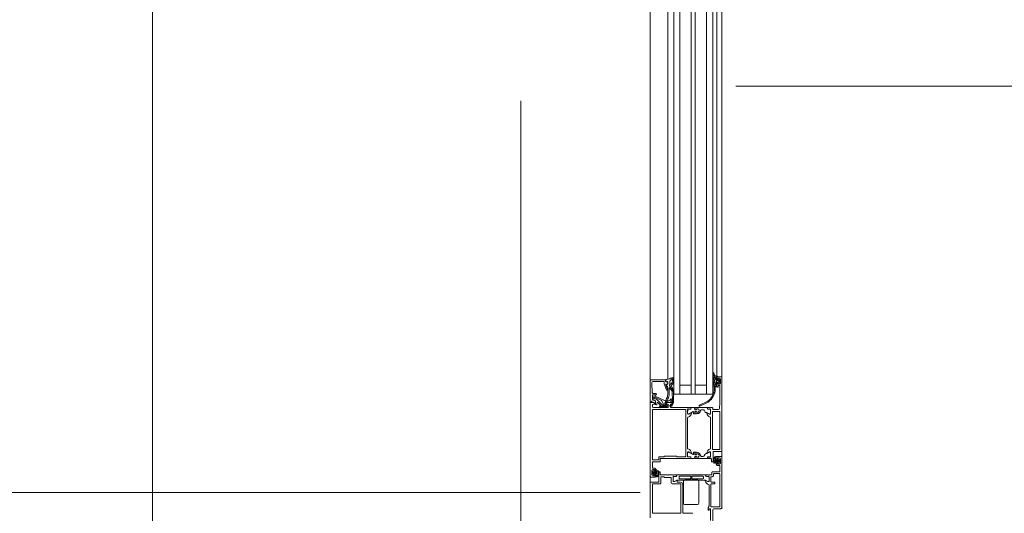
# Model space of a CAD drawing. Header units: centimetres. Extents: x -2424 to 1783, y 5 to 2907.
# Tile 20 of 99: x -626 to -529, y 1431 to 1479. Entities that reach past the tile are written whole.
import ezdxf

# ---------------------------------------------------------------- set-up
doc = ezdxf.new("R2010")
doc.units = ezdxf.units.CM
for name, pattern in [('Dash', [60, 30, -30]), ('Hidden', [71.4375, 47.625, -23.8125]), ('Oś', [222.25, 127, -31.75, 31.75, -31.75])]:
    doc.linetypes.add(name, pattern=pattern)
for name, color, linetype, lineweight in [('A-DETL', 90, 'Continuous', 9), ('A-DETL-GENF', 92, 'Continuous', 9), ('A-DOOR', 31, 'Continuous', 13), ('A-DOOR-HDLN', 31, 'Dash', 9), ('S-GRID', 1, 'Continuous', 13)]:
    doc.layers.add(name, color=color, linetype=linetype, lineweight=lineweight)

msp = doc.modelspace()

# ---------------------------------------------------------------- linework, layer by layer
at = {"layer": 'A-DETL', "color": 251, "linetype": 'Hidden', "lineweight": 9}
msp.add_line((-576.623, 1828.326), (-576.623, 1388.826), dxfattribs=at)
at = {"layer": 'A-DETL', "color": 251, "linetype": 'Dash', "lineweight": 9}
for points, knots in [([(-552.773, 2638.575), (-478.908, 2638.575), (-476.079, 2638.575), (-439.123, 2638.575), (-439.123, 2601.619), (-439.123, 2598.79), (-439.123, 2573.539), (-439.123, 1655.824), (-439.123, 1618.868), (-439.123, 1616.04), (-439.123, 1512.359), (-439.123, 1509.531), (-439.123, 1472.575), (-476.079, 1472.575), (-478.908, 1472.575), (-555.623, 1472.575)], [0, 0, 0, 0, 1.242892, 2.082132, 2.921372, 3.63261, 13.975949, 24.692511, 35.163852, 36.732804, 37.928533, 39.497485, 40.336725, 41.175965, 42.450024, 42.450024, 42.450024, 42.450024]), ([(-555.623, 1472.575), (-478.908, 1472.575), (-476.079, 1472.575), (-439.123, 1472.575), (-439.123, 1435.619), (-439.123, 1432.79), (-439.123, 1329.11), (-439.123, 1326.281), (-439.123, 1289.326), (-402.167, 1289.326), (-399.339, 1289.326), (54.377, 1289.326), (347.204, 1289.326), (391.666, 1289.326), (418.55, 1316.21), (413.877, 1393.928), (413.877, 1663.126)], [0, 0, 0, 0, 1.274059, 2.1133, 2.95254, 4.521491, 5.717221, 7.286172, 8.125412, 8.964652, 14.361634, 22.556861, 31.207392, 35.311818, 37.065318, 41.276562, 41.276562, 41.276562, 41.276562]), ([(-561.623, 223.326), (-512.939, 223.326), (-458.631, 223.326), (-439.123, 233.023), (-439.123, 251.363), (-439.123, 296.623), (-439.123, 1289.326), (-439.123, 1326.281), (-439.123, 1329.11), (-439.123, 1432.79), (-439.123, 1435.619), (-439.123, 1472.575), (-476.079, 1472.575), (-478.908, 1472.575), (-555.623, 1472.575)], [0, 0, 0, 0, 1.364584, 2.39731, 3.331097, 14.882957, 26.638407, 37.929815, 39.498766, 40.694496, 42.263448, 43.102688, 43.941928, 45.215987, 45.215987, 45.215987, 45.215987]), ([(-555.623, 1472.575), (-478.908, 1472.575), (-450.623, 1472.575), (-439.123, 1472.575), (-439.123, 1461.075), (-439.123, 1432.79), (-439.123, 1329.11), (-439.123, 1326.281), (-439.123, 1289.326), (-402.167, 1289.326), (-399.339, 1289.326), (54.377, 1289.326), (347.204, 1289.326), (391.666, 1289.326), (413.877, 1267.114), (413.877, 1211.148), (413.877, 1019.9)], [0, 0, 0, 0, 1.274059, 1.834911, 2.395763, 3.964714, 5.438832, 7.007784, 7.847024, 8.686264, 14.083246, 22.278473, 30.929004, 34.961158, 36.402966, 39.45005, 39.45005, 39.45005, 39.45005])]:
    msp.add_open_spline(points, degree=3, knots=knots, dxfattribs=at)
at = {"layer": 'A-DETL-GENF', "color": 251, "lineweight": 9}
for p, q in [((-563.973, 1430.326), (-563.973, 1527.826)), ((-556.973, 1526.926), (-556.973, 1431.226)), ((-562.269, 1506.826), (-562.269, 1451.326)), ((-561.673, 1506.826), (-561.673, 1451.326)), ((-561.073, 1506.826), (-561.073, 1451.326)), ((-559.973, 1506.826), (-559.973, 1451.326)), ((-559.573, 1506.826), (-559.573, 1451.326)), ((-558.473, 1506.826), (-558.473, 1451.326)), ((-557.873, 1506.826), (-557.873, 1451.326)), ((-557.473, 1506.826), (-557.473, 1451.326))]:
    msp.add_line(p, q, dxfattribs=at)
at = {"layer": 'A-DOOR', "color": 251, "lineweight": 9}
for p, q in [((-563.973, 1443.776), (-563.973, 1452.076)), ((-562.269, 1443.894), (-562.269, 1452.076)), ((-561.073, 1452.076), (-561.073, 1442.426)), ((-558.473, 1452.076), (-558.473, 1442.426)), ((-557.473, 1444.193), (-557.473, 1452.076)), ((-556.973, 1444.076), (-556.973, 1452.076)), ((-557.843, 1444.235), (-557.843, 1444.502)), ((-557.835, 1444.527), (-557.821, 1444.499)), ((-557.764, 1444.51), (-557.736, 1444.366)), ((-562.523, 1443.826), (-563.923, 1443.826)), ((-563.775, 1442.554), (-563.817, 1443.519)), ((-563.667, 1443.676), (-562.673, 1443.676)), ((-562.623, 1443.626), (-562.623, 1443.475)), ((-562.473, 1443.676), (-562.473, 1443.776)), ((-562.443, 1443.819), (-562.415, 1443.679)), ((-562.323, 1443.626), (-562.423, 1443.626)), ((-562.382, 1443.655), (-562.292, 1443.667)), ((-562.273, 1443.476), (-562.273, 1443.576)), ((-562.258, 1443.637), (-562.258, 1443.432)), ((-562.066, 1443.487), (-562.066, 1443.705)), ((-557.753, 1443.834), (-557.814, 1443.857)), ((-557.814, 1443.734), (-557.753, 1443.757)), ((-557.753, 1443.634), (-557.814, 1443.657)), ((-557.814, 1443.534), (-557.753, 1443.557)), ((-557.803, 1443.936), (-557.763, 1443.936)), ((-557.703, 1444.142), (-557.615, 1444.04)), ((-557.673, 1443.81), (-557.673, 1443.586)), ((-557.628, 1443.865), (-557.648, 1443.853)), ((-557.648, 1443.543), (-557.628, 1443.531)), ((-557.603, 1444.008), (-557.603, 1443.908)), ((-557.603, 1443.488), (-557.603, 1443.366)), ((-557.557, 1444.205), (-557.45, 1444.195)), ((-557.513, 1443.726), (-557.513, 1443.666)), ((-557.493, 1443.856), (-557.363, 1443.856)), ((-557.363, 1443.536), (-557.493, 1443.536)), ((-557.473, 1443.946), (-557.473, 1444.076)), ((-557.333, 1443.776), (-557.463, 1443.776)), ((-557.463, 1443.616), (-557.333, 1443.616)), ((-557.423, 1444.126), (-557.023, 1444.126)), ((-557.333, 1443.886), (-557.333, 1443.896)), ((-557.333, 1443.496), (-557.333, 1443.506)), ((-557.283, 1443.666), (-557.283, 1443.726)), ((-557.282, 1443.917), (-557.178, 1443.813)), ((-557.178, 1443.578), (-557.282, 1443.474)), ((-557.163, 1443.777), (-557.163, 1443.614)), ((-557.123, 1443.496), (-557.123, 1443.896)), ((-556.973, 1444.076), (-556.973, 1436.876)), ((-562.62, 1443.458), (-562.402, 1442.859)), ((-562.276, 1442.893), (-562.446, 1443.359)), ((-562.399, 1443.426), (-562.323, 1443.426)), ((-562.278, 1443.403), (-562.394, 1443.361)), ((-562.355, 1442.826), (-562.323, 1442.826)), ((-562.273, 1443.064), (-562.273, 1442.415)), ((-562.133, 1442.448), (-562.133, 1443.021)), ((-561.826, 1442.679), (-561.807, 1441.731)), ((-557.753, 1443.434), (-557.814, 1443.457)), ((-557.814, 1443.334), (-557.753, 1443.357)), ((-557.614, 1443.336), (-557.723, 1443.196)), ((-557.623, 1443.146), (-557.623, 1442.95)), ((-557.523, 1443.196), (-557.573, 1443.196)), ((-557.493, 1443.436), (-557.493, 1443.226)), ((-557.473, 1443.166), (-557.473, 1443.446)), ((-557.403, 1443.116), (-557.423, 1443.116)), ((-557.353, 1443.216), (-557.353, 1443.166)), ((-557.223, 1443.266), (-557.303, 1443.266)), ((-563.836, 1441.736), (-563.575, 1441.806)), ((-563.773, 1441.973), (-563.773, 1442.326)), ((-563.68, 1442.056), (-563.751, 1442.289)), ((-563.442, 1442.506), (-563.725, 1442.506)), ((-563.516, 1441.977), (-563.71, 1441.925)), ((-563.624, 1442.148), (-563.602, 1442.076)), ((-562.881, 1441.807), (-563.596, 1442.172)), ((-562.808, 1441.374), (-563.372, 1441.938)), ((-563.32, 1441.451), (-563.31, 1441.577)), ((-563.225, 1441.608), (-562.927, 1441.309)), ((-562.687, 1441.414), (-562.798, 1441.72)), ((-562.253, 1441.649), (-562.441, 1441.649)), ((-562.423, 1441.606), (-561.853, 1441.606)), ((-559.162, 1441.354), (-558.364, 1441.746)), ((-558.321, 1441.656), (-559.119, 1441.264)), ((-563.773, 1441.356), (-563.773, 1441.226)), ((-563.753, 1436.056), (-563.753, 1440.896)), ((-563.703, 1440.946), (-560.553, 1440.946)), ((-563.673, 1441.126), (-563.073, 1441.126)), ((-563.053, 1441.278), (-563.01, 1441.321)), ((-562.982, 1441.293), (-563.026, 1441.248)), ((-562.393, 1441.159), (-563.004, 1441.159)), ((-563, 1441.199), (-562.642, 1441.199)), ((-562.973, 1441.126), (-562.273, 1441.126)), ((-562.931, 1441.278), (-562.969, 1441.243)), ((-562.962, 1441.226), (-562.633, 1441.226)), ((-562.45, 1441.316), (-562.667, 1441.316)), ((-562.448, 1441.349), (-562.593, 1441.349)), ((-562.563, 1441.239), (-562.448, 1441.239)), ((-562.562, 1441.266), (-562.45, 1441.266)), ((-562.173, 1441.226), (-562.173, 1441.356)), ((-562.003, 1441.406), (-562.003, 1441.176)), ((-561.853, 1441.456), (-561.953, 1441.456)), ((-561.953, 1441.126), (-560.323, 1441.126)), ((-561.803, 1441.556), (-561.803, 1441.506)), ((-560.503, 1440.896), (-560.503, 1436.356)), ((-560.322, 1440.915), (-560.322, 1440.567)), ((-560.296, 1441.106), (-560.251, 1441.106)), ((-560.032, 1440.965), (-560.272, 1440.965)), ((-560.223, 1441.126), (-560.035, 1441.126)), ((-560.169, 1440.497), (-559.778, 1440.722)), ((-560.005, 1441.096), (-560.005, 1440.998)), ((-560.002, 1441.076), (-560.002, 1440.995)), ((-559.664, 1441.126), (-559.952, 1441.126)), ((-559.748, 1440.704), (-559.748, 1440.516)), ((-559.628, 1440.926), (-559.644, 1441.106)), ((-559.618, 1440.516), (-559.618, 1440.726)), ((-559.468, 1440.906), (-559.608, 1440.906)), ((-559.598, 1440.746), (-559.468, 1440.746)), ((-559.579, 1440.943), (-559.579, 1441.106)), ((-559.579, 1440.516), (-559.579, 1440.709)), ((-559.482, 1440.916), (-559.561, 1440.923)), ((-559.561, 1440.729), (-559.482, 1440.735)), ((-559.559, 1441.126), (-558.444, 1441.126)), ((-559.449, 1440.984), (-559.449, 1440.946)), ((-559.449, 1440.706), (-559.449, 1440.667)), ((-559.448, 1440.961), (-559.448, 1440.926)), ((-559.448, 1440.726), (-559.448, 1440.69)), ((-558.793, 1440.906), (-558.984, 1440.906)), ((-558.707, 1440.856), (-558.609, 1440.686)), ((-558.481, 1440.636), (-558.522, 1440.636)), ((-558.227, 1440.497), (-558.456, 1440.629)), ((-558.394, 1441.076), (-558.394, 1440.995)), ((-558.391, 1440.998), (-558.391, 1441.096)), ((-558.364, 1440.965), (-558.124, 1440.965)), ((-558.361, 1441.126), (-558.173, 1441.126)), ((-558.123, 1440.968), (-558.361, 1440.968)), ((-558.146, 1441.106), (-558.101, 1441.106)), ((-558.074, 1440.915), (-558.074, 1440.567)), ((-558.073, 1441.126), (-557.923, 1441.126)), ((-558.073, 1440.526), (-558.073, 1440.918)), ((-557.893, 1440.696), (-557.893, 1437.056)), ((-557.873, 1441.076), (-557.873, 1440.976)), ((-557.223, 1440.746), (-557.843, 1440.746)), ((-557.823, 1440.926), (-557.316, 1440.926)), ((-557.173, 1437.056), (-557.173, 1440.696)), ((-560.323, 1440.126), (-560.323, 1437.126)), ((-559.728, 1440.496), (-559.638, 1440.496)), ((-559.469, 1440.496), (-559.559, 1440.496)), ((-558.073, 1437.126), (-558.073, 1440.126)), ((-560.169, 1436.754), (-559.778, 1436.53)), ((-559.728, 1436.756), (-559.638, 1436.756)), ((-559.469, 1436.756), (-559.559, 1436.756)), ((-558.227, 1436.754), (-558.456, 1436.622)), ((-557.843, 1437.006), (-557.223, 1437.006)), ((-557.823, 1436.776), (-557.823, 1435.876)), ((-557.023, 1436.826), (-557.773, 1436.826)), ((-563.043, 1435.826), (-563.723, 1435.826)), ((-563.203, 1436.006), (-563.703, 1436.006)), ((-563.153, 1436.206), (-563.153, 1436.056)), ((-561.773, 1436.126), (-562.223, 1436.126)), ((-560.323, 1436.126), (-561.673, 1436.126)), ((-560.322, 1436.337), (-560.322, 1436.684)), ((-560.251, 1436.146), (-560.296, 1436.146)), ((-560.032, 1436.287), (-560.272, 1436.287)), ((-560.035, 1436.126), (-560.223, 1436.126)), ((-560.005, 1436.254), (-560.005, 1436.156)), ((-560.002, 1436.176), (-560.002, 1436.257)), ((-559.664, 1436.126), (-559.952, 1436.126)), ((-559.748, 1436.547), (-559.748, 1436.736)), ((-559.628, 1436.326), (-559.644, 1436.146)), ((-559.618, 1436.736), (-559.618, 1436.526)), ((-559.468, 1436.346), (-559.608, 1436.346)), ((-559.598, 1436.506), (-559.468, 1436.506)), ((-559.579, 1436.736), (-559.579, 1436.543)), ((-559.579, 1436.309), (-559.579, 1436.146)), ((-559.561, 1436.523), (-559.482, 1436.516)), ((-559.482, 1436.335), (-559.561, 1436.329)), ((-559.559, 1436.126), (-558.444, 1436.126)), ((-559.449, 1436.546), (-559.449, 1436.584)), ((-559.449, 1436.267), (-559.449, 1436.306)), ((-559.448, 1436.526), (-559.448, 1436.561)), ((-559.448, 1436.29), (-559.448, 1436.326)), ((-558.793, 1436.346), (-558.984, 1436.346)), ((-558.707, 1436.396), (-558.609, 1436.566)), ((-558.481, 1436.616), (-558.522, 1436.616)), ((-558.394, 1436.176), (-558.394, 1436.257)), ((-558.391, 1436.156), (-558.391, 1436.254)), ((-558.364, 1436.287), (-558.124, 1436.287)), ((-558.361, 1436.284), (-558.123, 1436.284)), ((-558.173, 1436.126), (-558.361, 1436.126)), ((-558.101, 1436.146), (-558.146, 1436.146)), ((-558.074, 1436.337), (-558.074, 1436.684)), ((-558.073, 1436.334), (-558.073, 1436.726)), ((-558.053, 1436.126), (-558.073, 1436.126)), ((-558.003, 1435.876), (-558.003, 1436.076)), ((-557.873, 1435.826), (-557.953, 1435.826)), ((-557.475, 1436.085), (-557.475, 1436.299)), ((-557.473, 1436.146), (-557.473, 1436.276)), ((-557.358, 1436.065), (-557.455, 1436.065)), ((-557.423, 1436.326), (-557.023, 1436.326)), ((-557.395, 1435.955), (-557.395, 1435.835)), ((-557.295, 1435.985), (-557.365, 1435.985)), ((-557.365, 1435.805), (-557.295, 1435.805)), ((-557.235, 1436.06), (-557.308, 1436.106)), ((-557.225, 1435.747), (-557.225, 1436.043)), ((-557.123, 1435.696), (-557.123, 1436.096)), ((-556.973, 1436.276), (-556.973, 1431.376)), ((-563.823, 1434.956), (-563.823, 1434.556)), ((-563.773, 1435.776), (-563.773, 1435.236)), ((-563.723, 1435.186), (-563.523, 1435.186)), ((-563.721, 1434.904), (-563.721, 1434.609)), ((-563.636, 1434.962), (-563.71, 1434.922)), ((-563.581, 1434.846), (-563.651, 1434.846)), ((-563.492, 1434.927), (-563.587, 1434.927)), ((-563.473, 1435.136), (-563.473, 1435.006)), ((-563.472, 1435.105), (-563.472, 1434.947)), ((-563.374, 1435.03), (-563.374, 1435.031)), ((-563.251, 1434.931), (-563.24, 1434.906)), ((-563.043, 1434.826), (-563.073, 1434.826)), ((-557.903, 1434.826), (-557.223, 1434.826)), ((-557.695, 1435.72), (-557.707, 1435.746)), ((-557.572, 1435.622), (-557.572, 1435.621)), ((-557.475, 1435.547), (-557.475, 1435.704)), ((-557.473, 1435.516), (-557.473, 1435.646)), ((-557.455, 1435.724), (-557.359, 1435.724)), ((-557.223, 1435.466), (-557.423, 1435.466)), ((-557.31, 1435.69), (-557.236, 1435.729)), ((-557.173, 1434.876), (-557.173, 1435.416)), ((-563.523, 1434.326), (-563.923, 1434.326)), ((-563.712, 1434.591), (-563.639, 1434.545)), ((-563.651, 1434.666), (-563.581, 1434.666)), ((-563.589, 1434.587), (-563.492, 1434.587)), ((-563.551, 1434.696), (-563.551, 1434.816)), ((-563.473, 1434.506), (-563.473, 1434.376)), ((-563.472, 1434.567), (-563.472, 1434.352)), ((-563.123, 1434.776), (-563.123, 1433.876)), ((-562.953, 1434.309), (-562.953, 1433.749)), ((-561.773, 1434.526), (-562.223, 1434.526)), ((-561.923, 1433.749), (-561.923, 1434.229)), ((-561.701, 1434.506), (-561.746, 1434.506)), ((-561.722, 1433.967), (-561.722, 1434.315)), ((-561.435, 1434.526), (-561.673, 1434.526)), ((-561.672, 1434.365), (-561.432, 1434.365)), ((-561.343, 1434.027), (-561.572, 1433.896)), ((-561.405, 1434.398), (-561.405, 1434.496)), ((-561.402, 1434.395), (-561.402, 1434.476)), ((-561.352, 1434.526), (-558.594, 1434.526)), ((-561.343, 1433.866), (-561.343, 1434.002)), ((-558.629, 1434.035), (-561.318, 1434.035)), ((-561.165, 1434.215), (-561.165, 1434.345)), ((-561.115, 1434.395), (-560.07, 1434.395)), ((-560.07, 1434.165), (-561.115, 1434.165)), ((-560.723, 1431.786), (-560.723, 1433.886)), ((-560.573, 1434.036), (-559.373, 1434.036)), ((-560.02, 1434.345), (-560.02, 1434.215)), ((-559.918, 1434.345), (-559.918, 1434.215)), ((-558.823, 1434.395), (-559.868, 1434.395)), ((-559.868, 1434.165), (-558.823, 1434.165)), ((-559.223, 1433.886), (-559.223, 1431.786)), ((-558.773, 1434.215), (-558.773, 1434.345)), ((-558.377, 1433.897), (-558.604, 1434.028)), ((-558.544, 1434.475), (-558.544, 1434.395)), ((-558.541, 1434.398), (-558.541, 1434.496)), ((-558.514, 1434.365), (-558.274, 1434.365)), ((-558.511, 1434.526), (-558.323, 1434.526)), ((-558.296, 1434.506), (-558.251, 1434.506)), ((-558.224, 1434.315), (-558.224, 1433.967)), ((-558.223, 1434.526), (-558.003, 1434.526)), ((-558.053, 1434.306), (-558.053, 1433.876)), ((-557.933, 1434.356), (-558.003, 1434.356)), ((-557.953, 1434.576), (-557.953, 1434.776)), ((-557.783, 1434.606), (-557.783, 1434.506)), ((-557.223, 1434.656), (-557.733, 1434.656)), ((-557.173, 1431.446), (-557.173, 1434.606)), ((-563.973, 1433.776), (-563.973, 1430.576)), ((-563.173, 1433.826), (-563.923, 1433.826)), ((-563.773, 1433.599), (-563.773, 1430.849)), ((-563.053, 1433.649), (-563.723, 1433.649)), ((-561.023, 1433.649), (-561.823, 1433.649)), ((-561.043, 1433.816), (-561.293, 1433.816)), ((-560.973, 1430.849), (-560.973, 1433.599)), ((-560.793, 1430.848), (-560.793, 1433.566)), ((-558.223, 1431.537), (-558.223, 1433.526)), ((-558.053, 1433.606), (-558.053, 1431.446)), ((-558.003, 1433.826), (-557.703, 1433.826)), ((-557.703, 1433.656), (-558.003, 1433.656)), ((-557.653, 1433.776), (-557.653, 1433.706)), ((-656.067, 1432.826), (-564.973, 1432.826)), ((-559.373, 1431.636), (-560.573, 1431.636)), ((-558.323, 1431.126), (-558.323, 1431.314)), ((-558.318, 1431.336), (-558.229, 1431.515)), ((-558.203, 1431.191), (-558.223, 1431.126)), ((-558.123, 1431.226), (-558.156, 1431.226)), ((-558.073, 1430.076), (-558.073, 1431.176)), ((-558.003, 1431.396), (-557.223, 1431.396)), ((-557.873, 1431.126), (-557.873, 1429.176)), ((-557.123, 1431.226), (-557.773, 1431.226)), ((-563.723, 1430.799), (-561.023, 1430.799)), ((-559.89, 1430.799), (-560.753, 1430.799))]:
    msp.add_line(p, q, dxfattribs=at)
at = {"layer": 'A-DOOR', "color": 251, "lineweight": 9, "flags": 128}
for points in [[(-561.673, 1452.076), (-561.673, 1442.426), (-557.873, 1442.426), (-557.873, 1452.076)], [(-561.073, 1443.326), (-559.973, 1443.326), (-559.973, 1442.426), (-559.973, 1452.076)], [(-558.473, 1443.326), (-559.573, 1443.326), (-559.573, 1442.426), (-559.573, 1452.076)], [(-563.973, 1443.776), (-563.973, 1441.676), (-563.873, 1441.676), (-563.873, 1441.687)], [(-557.413, 1444.156), (-557.493, 1444.156), (-557.493, 1443.956)], [(-557.223, 1443.996), (-557.373, 1443.996), (-557.373, 1443.896), (-557.423, 1443.896)], [(-557.423, 1443.496), (-557.373, 1443.496), (-557.373, 1443.396), (-557.223, 1443.396)], [(-561.695, 1441.724), (-561.695, 1442.77), (-561.694, 1442.704)], [(-557.723, 1442.96), (-557.723, 1443.196), (-557.823, 1443.261)], [(-557.217, 1441.019), (-557.173, 1441.626), (-557.173, 1443.216)], [(-563.973, 1434.376), (-563.973, 1441.626), (-563.633, 1441.626), (-563.523, 1441.516), (-563.523, 1441.456), (-563.673, 1441.456)], [(-563.723, 1442.376), (-563.483, 1442.376), (-563.483, 1442.316), (-563.42, 1442.353)], [(-563.705, 1442.355), (-563.501, 1442.344), (-563.497, 1442.236), (-562.533, 1441.769), (-562.177, 1441.769)], [(-563.449, 1441.701), (-563.474, 1441.417), (-563.37, 1441.406)], [(-562.537, 1441.574), (-562.563, 1441.429), (-562.442, 1441.429)], [(-562.273, 1441.456), (-562.523, 1441.456), (-562.523, 1441.506)], [(-560.035, 1440.968), (-560.311, 1440.968), (-560.323, 1440.526)], [(-560.273, 1440.476), (-560.203, 1440.476), (-559.964, 1440.614)], [(-558.433, 1440.614), (-558.193, 1440.476), (-558.123, 1440.476)], [(-559.364, 1440.526), (-559.449, 1440.526), (-559.449, 1440.516)], [(-559.964, 1436.638), (-560.203, 1436.776), (-560.273, 1436.776)], [(-558.123, 1436.776), (-558.193, 1436.776), (-558.433, 1436.638)], [(-560.553, 1436.306), (-561.353, 1436.306), (-561.423, 1436.376), (-562.573, 1436.376), (-562.643, 1436.306), (-563.053, 1436.306)], [(-562.323, 1436.126), (-562.993, 1436.126), (-562.993, 1435.876)], [(-560.323, 1436.726), (-560.323, 1436.296), (-560.035, 1436.284)], [(-559.364, 1436.726), (-559.449, 1436.726), (-559.449, 1436.736)], [(-557.695, 1436.287), (-557.704, 1436.279), (-557.742, 1436.214), (-557.764, 1436.167), (-557.782, 1436.115), (-557.798, 1436.063), (-557.808, 1436.009), (-557.811, 1435.955)], [(-557.697, 1436.132), (-557.677, 1436.173), (-557.657, 1436.205)], [(-557.495, 1436.319), (-557.596, 1436.319), (-557.616, 1436.316)], [(-557.546, 1435.996), (-557.549, 1435.942), (-557.547, 1435.866), (-557.541, 1435.809)], [(-557.462, 1435.847), (-557.547, 1435.895), (-557.462, 1435.943)], [(-557.45, 1435.982), (-557.475, 1436.035), (-557.523, 1436.023)], [(-557.51, 1435.767), (-557.502, 1435.764), (-557.475, 1435.754), (-557.45, 1435.809)], [(-557.223, 1436.196), (-557.373, 1436.196), (-557.373, 1436.096), (-557.423, 1436.096)], [(-563.523, 1434.956), (-563.573, 1434.956), (-563.573, 1435.056), (-563.723, 1435.056)], [(-563.437, 1434.884), (-563.445, 1434.887), (-563.472, 1434.897), (-563.497, 1434.843)], [(-563.401, 1434.656), (-563.398, 1434.709), (-563.399, 1434.785), (-563.405, 1434.843)], [(-557.423, 1435.696), (-557.373, 1435.696), (-557.373, 1435.596), (-557.223, 1435.596)], [(-563.723, 1434.456), (-563.573, 1434.456), (-563.573, 1434.556), (-563.523, 1434.556)], [(-563.497, 1434.67), (-563.472, 1434.617), (-563.424, 1434.628)], [(-563.484, 1434.804), (-563.399, 1434.756), (-563.484, 1434.709)], [(-563.452, 1434.332), (-563.351, 1434.332), (-563.33, 1434.335)], [(-563.249, 1434.52), (-563.27, 1434.479), (-563.29, 1434.447)], [(-563.251, 1434.364), (-563.242, 1434.372), (-563.205, 1434.437), (-563.183, 1434.485), (-563.165, 1434.537), (-563.149, 1434.589), (-563.139, 1434.642), (-563.135, 1434.696)], [(-562.323, 1434.526), (-562.993, 1434.526), (-562.993, 1434.776)], [(-561.973, 1434.279), (-562.573, 1434.279), (-562.653, 1434.359), (-562.903, 1434.359)], [(-561.723, 1433.926), (-561.723, 1434.356), (-561.435, 1434.368)], [(-561.364, 1434.014), (-561.603, 1433.876), (-561.673, 1433.876)], [(-558.584, 1434.014), (-558.343, 1433.876), (-558.273, 1433.876)], [(-558.223, 1433.926), (-558.223, 1434.356), (-558.511, 1434.368)]]:
    msp.add_lwpolyline(points, dxfattribs=at)
for points in [[(-562.074, 1443.379), (-561.981, 1443.433), (-561.895, 1443.488), (-561.981, 1443.433)], [(-561.863, 1443.536), (-561.816, 1443.693)], [(-561.812, 1443.721), (-561.816, 1443.939), (-561.812, 1443.939), (-561.693, 1443.939), (-561.693, 1443.709), (-561.693, 1443.938), (-561.812, 1443.939)], [(-561.698, 1443.675), (-561.762, 1443.457)], [(-562.103, 1443.268), (-562.103, 1443.333)], [(-561.8, 1443.398), (-561.925, 1443.294)], [(-561.876, 1443.172), (-561.701, 1442.802)], [(-557.25, 1435.905), (-557.257, 1435.912), (-557.267, 1435.915), (-557.277, 1435.912), (-557.284, 1435.905), (-557.287, 1435.895), (-557.284, 1435.885), (-557.277, 1435.878), (-557.267, 1435.875), (-557.257, 1435.878), (-557.25, 1435.885), (-557.247, 1435.895)], [(-563.697, 1434.746), (-563.689, 1434.739), (-563.679, 1434.737), (-563.669, 1434.739), (-563.662, 1434.746), (-563.66, 1434.756), (-563.662, 1434.766), (-563.669, 1434.774), (-563.679, 1434.776), (-563.689, 1434.774), (-563.697, 1434.766), (-563.699, 1434.756)]]:
    msp.add_lwpolyline(points, close=True, dxfattribs=at)
at = {"layer": 'A-DOOR', "color": 251, "lineweight": 9}
for centre, radius, start, end in [((-557.803, 1444.502), 0.04, 11.01056, 180.08089), ((-558, 1444.41), 0.2, 359.38113, 26.65479), ((-563.923, 1443.776), 0.05, 90.00022, 179.99969), ((-563.667, 1443.526), 0.15, 90.01384, 182.45578), ((-562.673, 1443.626), 0.05, 0.00085, 89.99915), ((-562.523, 1443.776), 0.05, 0.00089, 89.99933), ((-562.423, 1443.676), 0.05, 179.99978, 270.00022), ((-562.413, 1443.825), 0.03, 102.38827, 191), ((-561.454, 1439.459), 4.5, 101.56085, 102.38827), ((-562.386, 1443.685), 0.03, 191, 277.21385), ((-562.851, 1445.993), 2.182, 283.10259, 296.6774), ((-562.323, 1443.576), 0.05, 0.0007, 89.99952), ((-562.288, 1443.637), 0.03, 0, 97.21385), ((-562.006, 1443.705), 0.06, 125.00728, 180), ((-562.006, 1443.487), 0.06, 180, 295), ((-562.373, 1444.229), 0.58, 305.00728, 325.00089), ((-561.816, 1443.839), 0.1, 89.87744, 145.00089), ((-561.958, 1443.565), 0.1, 309.58933, 343.42703), ((-561.958, 1443.565), 0.1, 309.58933, 343.42703), ((-561.813, 1443.938), 0.12, 359.87744, 118.80668), ((-561.912, 1443.722), 0.1, 343.42703, 359.58933), ((-561.912, 1443.722), 0.1, 343.42703, 359.58933), ((-561.813, 1443.709), 0.12, 343.71514, 0), ((-561.813, 1443.709), 0.12, 343.71514, 0), ((-561.813, 1443.938), 0.12, 359.87744, 0.39993), ((-561.813, 1443.938), 0.12, 359.87744, 0.39993), ((-557.543, 1444.235), 0.3, 179.99867, 229.68018), ((-557.803, 1443.896), 0.04, 90.00041, 255.00027), ((-557.803, 1443.696), 0.04, 104.99959, 255.00041), ((-557.803, 1443.496), 0.04, 104.9998, 255.0002), ((-557.4, 1444.403), 0.4, 179.38113, 220.64118), ((-557.763, 1443.976), 0.04, 270, 49.67921), ((-557.763, 1443.796), 0.04, 284.99959, 75.00041), ((-557.763, 1443.596), 0.04, 284.9998, 75.0002), ((-557.54, 1444.404), 0.2, 191.0025, 265.00475), ((-557.623, 1443.81), 0.05, 120, 180), ((-557.623, 1443.586), 0.05, 180, 240), ((-557.653, 1443.908), 0.05, 300, 0), ((-557.653, 1443.488), 0.05, 0, 60), ((-557.653, 1444.008), 0.0496, 0, 40.64118), ((-557.493, 1443.906), 0.05, 90, 270), ((-557.493, 1443.486), 0.05, 90, 270), ((-557.463, 1443.726), 0.05, 89.99888, 180.00112), ((-557.463, 1443.666), 0.05, 179.99888, 270.00112), ((-557.423, 1444.076), 0.05, 90, 180), ((-557.423, 1443.946), 0.05, 180, 270), ((-557.423, 1443.446), 0.05, 90, 180), ((-557.453, 1444.156), 0.04, 0.00058, 85.083), ((-557.363, 1443.886), 0.03, 270, 0), ((-557.363, 1443.506), 0.03, 0, 90), ((-557.303, 1443.896), 0.03, 45.00341, 179.99452), ((-557.333, 1443.726), 0.05, 359.99786, 90.00214), ((-557.333, 1443.666), 0.05, 269.99786, 0.00214), ((-557.303, 1443.496), 0.03, 179.99995, 315.00193), ((-557.223, 1443.896), 0.1, 0, 90), ((-557.223, 1443.496), 0.1, 270, 0), ((-557.213, 1443.777), 0.05, 0, 45.02016), ((-557.213, 1443.614), 0.05, 314.9723, 0), ((-557.023, 1444.076), 0.05, 0, 90), ((-563.725, 1442.556), 0.05, 182.45183, 270), ((-562.573, 1443.475), 0.05, 180, 200.01026), ((-562.399, 1443.376), 0.05, 90, 200.01143), ((-562.383, 1443.333), 0.03, 110, 228.91671), ((-563.248, 1442.165), 1.424, 52.34809, 53.60743), ((-562.355, 1442.876), 0.05, 200.01026, 270), ((-562.573, 1443.064), 0.3, 0, 49.38974), ((-562.323, 1443.476), 0.05, 270.00089, 359.99911), ((-562.323, 1442.876), 0.05, 270, 20.01143), ((-562.288, 1443.432), 0.03, 290, 0), ((-562.103, 1443.021), 0.03, 44.2876, 180), ((-562.053, 1443.333), 0.05, 115, 180), ((-562.053, 1443.333), 0.05, 115, 180), ((-562.045, 1443.272), 0.0588, 184.04987, 207.25617), ((-562.045, 1443.272), 0.0588, 184.04987, 207.25617), ((-548.071, 1453.269), 17.239, 215.55054, 217.79351), ((-548.071, 1453.269), 17.239, 215.55054, 217.79397), ((-563.553, 1441.607), 2.055, 34.11418, 44.2876), ((-561.893, 1443.255), 0.05, 129.87744, 245.02575), ((-561.893, 1443.255), 0.05, 129.87744, 245.02575), ((-561.948, 1443.137), 0.08, 25.31664, 65.02575), ((-561.948, 1443.137), 0.08, 25.31664, 65.02575), ((-561.976, 1442.676), 0.15, 1.12035, 34.11418), ((-561.877, 1443.49), 0.12, 309.87744, 343.71514), ((-561.877, 1443.49), 0.12, 309.87744, 343.71514), ((-561.769, 1442.77), 0.075, 359.92623, 25.31664), ((-561.769, 1442.77), 0.075, 359.92623, 25.31664), ((-559.267, 1442.999), 1.544, 305.79402, 358.55182), ((-559.267, 1443.001), 1.644, 305.10051, 358.22443), ((-557.803, 1443.296), 0.04, 105.00018, 240.0002), ((-557.763, 1443.396), 0.04, 284.9998, 75.0002), ((-557.573, 1443.146), 0.05, 90, 179.99502), ((-557.653, 1443.366), 0.05, 321.9827, 0), ((-557.523, 1443.226), 0.03, 270, 0), ((-557.423, 1443.166), 0.05, 180, 270), ((-557.403, 1443.166), 0.05, 270, 0), ((-557.303, 1443.216), 0.05, 90, 180), ((-557.223, 1443.216), 0.05, 0, 90), ((-563.823, 1441.687), 0.05, 104.9971, 179.99986), ((-563.723, 1442.326), 0.05, 89.99968, 180.00012), ((-563.723, 1441.973), 0.05, 180.00286, 284.9993), ((-563.703, 1442.304), 0.0503, 92.71119, 197.91961), ((-563.64, 1442.062), 0.0402, 189.39785, 20.68197), ((-563.605, 1442.154), 0.02, 62.95053, 196.97481), ((-563.548, 1441.71), 0.1, 354.94662, 105.10871), ((-563.478, 1441.832), 0.15, 44.99921, 104.9998), ((-563.454, 1442.426), 0.0809, 295.0969, 81.18062), ((-563.26, 1441.572), 0.05, 44.99995, 175.00138), ((-562.939, 1441.668), 0.15, 20.00257, 67.09448), ((-562.441, 1441.549), 0.1, 90.00005, 164.99996), ((-561.344, 1441.407), 1.19, 150.02911, 190.74234), ((-562.423, 1441.506), 0.1, 90.00089, 179.99911), ((-561.335, 1441.407), 1.078, 148.56531, 190.79366), ((-563.173, 1442.415), 0.9, 332.6144, 0), ((-563.133, 1442.448), 1, 331.43328, 0), ((-562.258, 1441.6), 0.0488, 37.52334, 84.96312), ((-562.187, 1441.667), 0.0491, 230.09859, 276.57952), ((-562.182, 1441.917), 0.299, 270, 356.71324), ((-562.195, 1441.968), 0.2, 275.29603, 345.74814), ((-562.307, 1441.716), 0.5, 305.43858, 1.69258), ((-561.943, 1441.904), 0.06, 356.71324, 165.74814), ((-562.295, 1441.725), 0.6, 303.94133, 359.92516), ((-561.853, 1441.556), 0.05, 0.0013, 89.9987), ((-563.673, 1441.356), 0.1, 90.00115, 179.99885), ((-563.673, 1441.226), 0.1, 180.00105, 269.99939), ((-563.703, 1440.896), 0.05, 90.00035, 179.99965), ((-563.464, 1441.416), 0.01, 174.94662, 270), ((-563.37, 1441.456), 0.05, 270.00017, 355.00023), ((-563.004, 1441.229), 0.07, 134.93919, 270), ((-563.023, 1441.178), 0.0725, 226.39586, 313.60414), ((-563.004, 1441.228), 0.03, 138.46662, 276.92301), ((-562.996, 1441.307), 0.02, 315.01055, 134.98945), ((-562.962, 1441.236), 0.01, 132.14405, 270), ((-562.941, 1441.295), 0.02, 300.01208, 44.98685), ((-562.667, 1441.516), 0.2, 225, 270), ((-562.593, 1441.448), 0.0999, 199.95176, 270.00923), ((-562.646, 1441.248), 0.05, 275.28385, 317.65576), ((-562.632, 1441.257), 0.0316, 268.67092, 329.34297), ((-562.568, 1441.191), 0.0475, 83.9778, 150.54315), ((-562.562, 1441.216), 0.05, 89.99999, 149.34297), ((-562.453, 1441.195), 0.06, 189.84594, 9.84594), ((-562.449, 1441.291), 0.025, 266.4446, 93.5554), ((-562.448, 1441.294), 0.055, 270, 90), ((-562.443, 1441.277), 0.151, 352.82013, 89.71473), ((-562.393, 1441.259), 0.1, 270.00439, 359.9956), ((-562.273, 1441.356), 0.1, 0.00011, 89.99989), ((-562.273, 1441.226), 0.1, 270.00063, 359.99937), ((-561.988, 1441.268), 0.05, 125.43858, 303.94133), ((-561.953, 1441.406), 0.05, 89.99951, 180.00049), ((-561.953, 1441.176), 0.05, 179.9998, 270.0002), ((-561.853, 1441.506), 0.05, 270.00078, 359.99922), ((-560.553, 1440.896), 0.05, 0.00035, 89.99965), ((-560.297, 1441.134), 0.0279, 196.41988, 271.16459), ((-560.311, 1440.956), 0.012, 90, 180), ((-560.272, 1440.915), 0.05, 89.9997, 180.0003), ((-560.441, 1440.649), 0.5, 287.74842, 354.37742), ((-560.25, 1441.134), 0.0279, 268.83713, 343.57541), ((-560.035, 1441.096), 0.03, 0, 90), ((-560.035, 1440.998), 0.03, 270, 0), ((-560.032, 1440.995), 0.03, 269.99208, 359.99999), ((-559.952, 1441.076), 0.05, 90, 179.99999), ((-559.957, 1440.602), 0.0138, 354.37742, 120), ((-559.768, 1440.704), 0.02, 0, 119.87984), ((-559.664, 1441.106), 0.02, 0.11638, 89.88799), ((-559.608, 1440.926), 0.02, 180.11558, 269.88879), ((-559.598, 1440.726), 0.02, 90.10881, 179.89556), ((-559.559, 1441.106), 0.02, 90, 180), ((-559.559, 1440.943), 0.02, 180, 264.99984), ((-559.559, 1440.709), 0.02, 95.00016, 180), ((-559.479, 1440.946), 0.03, 264.99984, 0), ((-559.479, 1440.706), 0.03, 0, 95.00016), ((-559.468, 1440.926), 0.02, 270.11201, 359.88581), ((-559.468, 1440.726), 0.02, 0.11339, 89.8888), ((-559.365, 1440.826), 0.18, 241.91038, 118.08962), ((-559.365, 1440.826), 0.159, 238.48438, 121.51562), ((-559.364, 1440.826), 0.3, 269.99889, 0.00111), ((-559.14, 1441.309), 0.05, 115.39147, 295.39147), ((-558.984, 1440.826), 0.0799, 89.93638, 180.06253), ((-558.793, 1440.806), 0.1, 30.02318, 89.97521), ((-558.522, 1440.736), 0.1, 210.03504, 269.9651), ((-558.481, 1440.586), 0.05, 60, 90), ((-558.439, 1440.602), 0.0138, 60, 185.62258), ((-557.956, 1440.649), 0.5, 185.62258, 252.25158), ((-558.444, 1441.076), 0.05, 0, 90), ((-558.364, 1440.995), 0.03, 180, 270), ((-558.361, 1441.096), 0.03, 90, 180), ((-558.361, 1440.998), 0.03, 180, 270), ((-558.147, 1441.134), 0.0279, 196.42459, 271.16287), ((-558.124, 1440.915), 0.05, 359.9997, 90.0003), ((-558.123, 1440.918), 0.05, 0, 90), ((-558.1, 1441.134), 0.0279, 268.83541, 343.58012), ((-557.923, 1441.076), 0.05, 0, 90), ((-557.843, 1440.696), 0.05, 90, 180), ((-557.823, 1440.976), 0.05, 180, 270), ((-557.316, 1441.026), 0.1, 270, 355.91444), ((-557.223, 1440.696), 0.05, 0, 90), ((-560.273, 1440.526), 0.05, 180, 270), ((-560.273, 1440.126), 0.05, 107.74842, 180), ((-560.223, 1440.581), 0.1, 188.18161, 302.72702), ((-559.728, 1440.516), 0.02, 180.11937, 269.88282), ((-559.638, 1440.516), 0.02, 270.1112, 359.88661), ((-559.559, 1440.516), 0.02, 180, 270), ((-559.469, 1440.516), 0.02, 270, 0), ((-558.173, 1440.581), 0.1, 237.27298, 351.81839), ((-558.123, 1440.526), 0.05, 270, 0), ((-558.123, 1440.126), 0.05, 0, 72.25158), ((-560.273, 1437.126), 0.05, 180, 252.25158), ((-560.273, 1436.726), 0.05, 90, 180), ((-560.223, 1436.67), 0.1, 57.27298, 171.81839), ((-560.441, 1436.602), 0.5, 5.62258, 72.25158), ((-559.728, 1436.736), 0.02, 90.11718, 179.88063), ((-559.638, 1436.736), 0.02, 0.11339, 89.8888), ((-559.559, 1436.736), 0.02, 90, 180), ((-559.469, 1436.736), 0.02, 0, 90), ((-557.956, 1436.602), 0.5, 107.74842, 174.37742), ((-558.173, 1436.67), 0.1, 8.18161, 122.72702), ((-558.123, 1436.726), 0.05, 0, 90), ((-558.123, 1437.126), 0.05, 287.74842, 0), ((-557.843, 1437.056), 0.05, 180, 270), ((-557.773, 1436.776), 0.05, 89.99973, 180.00027), ((-557.223, 1437.056), 0.05, 270, 0), ((-557.023, 1436.876), 0.05, 270.00152, 359.99848), ((-563.723, 1435.776), 0.05, 89.99926, 180.00031), ((-563.703, 1436.056), 0.05, 180.00017, 270.00071), ((-563.203, 1436.056), 0.05, 269.99964, 0.00108), ((-563.053, 1436.206), 0.1, 89.99988, 180.00012), ((-563.043, 1435.876), 0.05, 269.99869, 0.00043), ((-562.273, 1436.073), 0.0725, 46.39582, 133.6041), ((-561.723, 1436.073), 0.0725, 46.39586, 133.60414), ((-560.553, 1436.356), 0.05, 270.00176, 359.99824), ((-560.311, 1436.296), 0.012, 180, 270), ((-560.297, 1436.118), 0.0279, 88.83541, 163.58012), ((-560.272, 1436.337), 0.05, 179.9997, 270.0003), ((-560.25, 1436.118), 0.0279, 16.42459, 91.16287), ((-560.035, 1436.254), 0.03, 0, 90), ((-560.035, 1436.156), 0.03, 270, 0), ((-560.032, 1436.257), 0.03, 0.00001, 90.00792), ((-559.952, 1436.176), 0.05, 180.00001, 270), ((-559.957, 1436.649), 0.0138, 240, 5.62258), ((-559.768, 1436.547), 0.02, 240.12016, 0), ((-559.664, 1436.146), 0.02, 270.11201, 359.88362), ((-559.608, 1436.326), 0.02, 90.11121, 179.88442), ((-559.598, 1436.526), 0.02, 180.10444, 269.89119), ((-559.559, 1436.543), 0.02, 180, 264.99984), ((-559.559, 1436.309), 0.02, 95.00016, 180), ((-559.559, 1436.146), 0.02, 180, 270), ((-559.479, 1436.546), 0.03, 264.99984, 0), ((-559.479, 1436.306), 0.03, 0, 95.00016), ((-559.468, 1436.526), 0.02, 270.1112, 359.88661), ((-559.468, 1436.326), 0.02, 0.11419, 89.88799), ((-559.365, 1436.426), 0.18, 241.91038, 118.08962), ((-559.365, 1436.426), 0.159, 238.48438, 121.51562), ((-559.364, 1436.426), 0.3, 359.99889, 90.00111), ((-558.984, 1436.426), 0.0799, 179.93747, 270.06362), ((-558.793, 1436.446), 0.1, 270.02479, 329.97682), ((-558.522, 1436.516), 0.1, 90.0349, 149.96496), ((-558.481, 1436.666), 0.05, 270, 300), ((-558.439, 1436.649), 0.0138, 174.37742, 300), ((-558.444, 1436.176), 0.05, 270, 0), ((-558.364, 1436.257), 0.03, 90, 180), ((-558.361, 1436.254), 0.03, 90, 180), ((-558.361, 1436.156), 0.03, 180, 270), ((-558.147, 1436.118), 0.0279, 88.83713, 163.57541), ((-558.124, 1436.337), 0.05, 269.9997, 0.0003), ((-558.123, 1436.334), 0.05, 270, 0), ((-558.1, 1436.118), 0.0279, 16.41988, 91.16459), ((-558.053, 1436.076), 0.05, 0, 90), ((-557.953, 1435.876), 0.05, 180.00331, 269.99669), ((-557.873, 1435.876), 0.05, 270.00152, 359.99848), ((-557.26, 1435.927), 0.552, 177.06316, 205.42604), ((-557.361, 1435.955), 0.38, 152.31642, 180.02337), ((-557.229, 1435.932), 0.513, 177.41129, 201.25535), ((-557.577, 1436.087), 0.232, 99.68376, 120.5094), ((-557.622, 1436.189), 0.0381, 354.04814, 155.71661), ((-556.619, 1435.923), 1, 164.80516, 197.53249), ((-557.516, 1435.994), 0.03, 103.84607, 176.4935), ((-557.492, 1435.814), 0.05, 185.8441, 248.82349), ((-557.495, 1436.299), 0.0198, 0.10018, 91.04939), ((-557.455, 1436.085), 0.0198, 179.93138, 270.64417), ((-557.423, 1436.276), 0.05, 90.0035, 179.9965), ((-557.423, 1436.146), 0.05, 179.99825, 270.00787), ((-557.477, 1435.969), 0.03, 299.26328, 25.25391), ((-557.477, 1435.821), 0.03, 335.38474, 60.73672), ((-557.365, 1435.955), 0.03, 90.00057, 180.00019), ((-557.365, 1435.835), 0.03, 180.00019, 270.00115), ((-557.358, 1436.085), 0.0199, 269.7384, 359.97239), ((-557.318, 1436.089), 0.0204, 59.53995, 191.42983), ((-557.049, 1435.895), 0.262, 159.91551, 200.08449), ((-557.245, 1436.043), 0.0194, 359.35593, 60.28015), ((-557.223, 1436.096), 0.1, 0.0018, 89.9982), ((-557.023, 1436.276), 0.05, 0.00181, 89.99819), ((-563.723, 1434.956), 0.1, 90.00059, 179.99941), ((-563.723, 1435.236), 0.05, 180.00107, 269.99893), ((-563.702, 1434.905), 0.0195, 115.7729, 181.36055), ((-563.898, 1434.756), 0.262, 339.91551, 20.08449), ((-563.627, 1434.944), 0.0202, 10.67097, 116.19892), ((-563.587, 1434.948), 0.0203, 180.7563, 269.53147), ((-563.581, 1434.816), 0.03, 0.00019, 90.00115), ((-563.523, 1435.136), 0.05, 359.99973, 90.00027), ((-563.523, 1435.006), 0.05, 270.00004, 359.99996), ((-563.47, 1434.83), 0.03, 155.38474, 240.73672), ((-563.492, 1434.947), 0.0198, 269.41545, 0.29965), ((-563.471, 1435.004), 0.101, 15.26539, 90.38827), ((-563.455, 1434.838), 0.05, 5.8441, 68.82349), ((-564.327, 1434.728), 1, 344.80516, 17.53249), ((-563.22, 1434.946), 0.0351, 25.73308, 205.73308), ((-563.718, 1434.72), 0.513, 357.41129, 21.25535), ((-563.687, 1434.725), 0.552, 357.06316, 25.42604), ((-563.073, 1434.776), 0.05, 89.9965, 180.00699), ((-563.043, 1434.776), 0.05, 359.9965, 90.00874), ((-557.903, 1434.776), 0.05, 89.99825, 180), ((-557.727, 1435.705), 0.0351, 205.73308, 25.73308), ((-557.475, 1435.647), 0.101, 195.26539, 270.38827), ((-557.455, 1435.704), 0.0198, 89.41545, 180.29965), ((-557.423, 1435.646), 0.05, 90.0035, 179.9965), ((-557.423, 1435.516), 0.05, 180.00094, 269.99906), ((-557.359, 1435.704), 0.0203, 0.7563, 89.53147), ((-557.319, 1435.708), 0.0202, 190.67097, 296.19892), ((-557.245, 1435.747), 0.0195, 295.7729, 1.36055), ((-557.223, 1435.696), 0.1, 269.99956, 0), ((-557.223, 1435.416), 0.05, 0.0035, 89.9965), ((-557.223, 1434.876), 0.05, 270.00094, 359.99906), ((-563.923, 1434.376), 0.05, 180.00331, 269.99669), ((-563.723, 1434.556), 0.1, 180.00281, 269.99719), ((-563.702, 1434.608), 0.0194, 179.35593, 240.28015), ((-563.629, 1434.563), 0.0204, 239.53995, 11.42983), ((-563.589, 1434.567), 0.0199, 89.7384, 179.97239), ((-563.581, 1434.696), 0.03, 270.00057, 0.00019), ((-563.523, 1434.506), 0.05, 359.99969, 90.00206), ((-563.523, 1434.376), 0.05, 270.00152, 359.99848), ((-563.47, 1434.682), 0.03, 119.26328, 205.25391), ((-563.492, 1434.567), 0.0198, 359.93138, 90.64417), ((-563.452, 1434.352), 0.0198, 180.10018, 271.04939), ((-563.431, 1434.657), 0.03, 283.84607, 356.4935), ((-563.324, 1434.462), 0.0381, 174.04814, 335.71661), ((-563.369, 1434.564), 0.232, 279.68376, 300.5094), ((-563.586, 1434.696), 0.38, 332.31642, 0.02337), ((-563.173, 1433.876), 0.05, 269.99929, 0.00071), ((-562.903, 1434.309), 0.05, 90.0035, 179.99563), ((-562.273, 1434.578), 0.0725, 226.39476, 313.60524), ((-561.973, 1434.229), 0.05, 359.99388, 90.00087), ((-561.746, 1434.533), 0.0279, 196.41988, 271.16459), ((-561.711, 1434.356), 0.012, 90, 180), ((-561.673, 1433.926), 0.05, 180, 270), ((-561.672, 1434.315), 0.05, 89.9997, 180), ((-561.623, 1433.981), 0.1, 188.20972, 301.05254), ((-561.7, 1434.533), 0.0279, 268.83713, 343.57541), ((-561.435, 1434.496), 0.03, 0, 90), ((-561.435, 1434.398), 0.03, 270, 0), ((-561.433, 1434.396), 0.0311, 272.05071, 357.94929), ((-561.352, 1434.476), 0.05, 89.99969, 180.00031), ((-561.357, 1434.002), 0.0138, 0, 120), ((-561.311, 1433.967), 0.0682, 95.90524, 117.989), ((-561.293, 1433.866), 0.05, 180, 270), ((-561.115, 1434.345), 0.05, 90, 180), ((-561.115, 1434.215), 0.05, 180, 270), ((-560.573, 1433.886), 0.15, 89.99705, 180.00295), ((-560.07, 1434.345), 0.05, 0, 90), ((-560.07, 1434.215), 0.05, 270, 0), ((-559.868, 1434.345), 0.05, 90, 180), ((-559.868, 1434.215), 0.05, 180, 270), ((-559.373, 1433.886), 0.15, 0.00042, 89.99958), ((-558.823, 1434.345), 0.05, 0, 90), ((-558.823, 1434.215), 0.05, 270, 0), ((-558.629, 1433.985), 0.05, 60, 90), ((-558.589, 1434.002), 0.0139, 65.94234, 185.63168), ((-558.106, 1434.049), 0.5, 185.63168, 252.25494), ((-558.594, 1434.476), 0.05, 359.01123, 89.99176), ((-558.514, 1434.395), 0.03, 180, 270), ((-558.511, 1434.496), 0.03, 90, 180), ((-558.511, 1434.398), 0.03, 180, 270), ((-558.323, 1433.981), 0.0999, 237.21844, 351.87257), ((-558.296, 1434.533), 0.0279, 196.42459, 271.16287), ((-558.274, 1434.315), 0.05, 359.9997, 90.0003), ((-558.273, 1433.926), 0.05, 269.99882, 0.00118), ((-558.25, 1434.533), 0.0279, 268.83541, 343.58012), ((-558.235, 1434.356), 0.012, 0, 90), ((-558.003, 1434.306), 0.05, 89.9965, 180.00262), ((-558.003, 1433.876), 0.05, 179.99825, 270), ((-558.003, 1434.576), 0.05, 270.00087, 0.00175), ((-557.933, 1434.506), 0.15, 269.99971, 0.00146), ((-557.733, 1434.606), 0.05, 89.9965, 180.00175), ((-557.223, 1434.606), 0.05, 359.99825, 90), ((-563.923, 1433.776), 0.05, 90.00031, 179.99969), ((-563.723, 1433.599), 0.05, 90.00061, 179.99939), ((-563.053, 1433.749), 0.1, 269.99913, 0.00044), ((-561.823, 1433.749), 0.1, 180, 270), ((-561.043, 1433.566), 0.25, 0, 90), ((-561.023, 1433.599), 0.05, 0.0035, 89.9965), ((-558.273, 1433.526), 0.05, 0.41753, 72.25494), ((-558.003, 1433.606), 0.05, 89.99958, 180.00042), ((-557.703, 1433.776), 0.05, 359.9965, 90.00787), ((-557.703, 1433.706), 0.05, 270.00175, 359.99388), ((-560.573, 1431.786), 0.15, 179.99848, 270.00152), ((-559.373, 1431.786), 0.15, 270.00185, 359.99815), ((-558.273, 1431.314), 0.05, 153.50829, 180), ((-558.273, 1431.126), 0.05, 180, 0), ((-558.273, 1431.537), 0.05, 333.43087, 0), ((-558.156, 1431.176), 0.05, 90, 161.684), ((-558.123, 1431.176), 0.05, 359.99565, 90.00085), ((-558.003, 1431.446), 0.05, 180, 270), ((-557.773, 1431.126), 0.1, 90.00291, 179.99753), ((-557.223, 1431.446), 0.05, 270.00277, 359.99723), ((-557.123, 1431.376), 0.15, 269.99835, 0.00048), ((-563.723, 1430.849), 0.05, 179.99418, 270.00582), ((-561.023, 1430.849), 0.05, 270, 0), ((-560.743, 1430.848), 0.05, 180, 258.44437), ((-559.901, 1430.75), 0.05, 0, 78.44437)]:
    msp.add_arc(centre, radius, start, end, dxfattribs=at)
at = {"layer": 'A-DOOR-HDLN', "color": 251, "lineweight": 9}
msp.add_arc((-564.973, 1432.826), 91.094, 90, 180, dxfattribs=at)
at = {"layer": 'S-GRID', "color": 251, "linetype": 'Oś', "lineweight": 9}
msp.add_line((-612.623, 2884.269), (-612.623, 27.126), dxfattribs=at)

doc.saveas('drawing.dxf')
